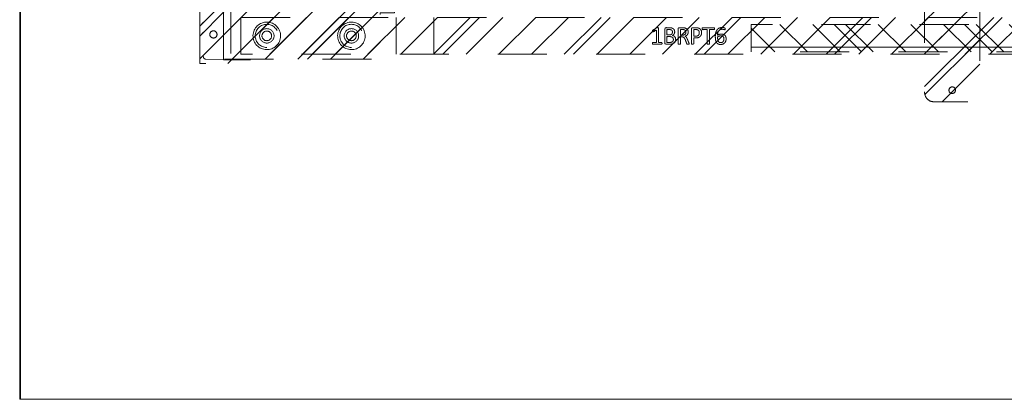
# Model space of a CAD drawing. Header units: inches. Extents: x -416 to -272, y -73 to 47.
# Tile 1 of 206: x -415 to -388, y -43 to -33. Entities that reach past the tile are written whole.
import ezdxf

# ---------------------------------------------------------------- set-up
doc = ezdxf.new("R2010")
doc.units = ezdxf.units.IN
doc.header["$LTSCALE"] = 32
doc.header["$MEASUREMENT"] = 0
doc.linetypes.add('Dash Style-1', pattern=[0.083328, 0.041656, -0.041672])
for name, color, linetype, lineweight in [('DashLine', 7, 'Continuous', 13), ('DashLineFill', 7, 'Dash Style-1', 13), ('Drawing', 7, 'Continuous', 18), ('Metal-DeskStructure', 7, 'Continuous', 13), ('None', 7, 'Continuous', 18), ('SolidLine', 7, 'Continuous', 15)]:
    doc.layers.add(name, color=color, linetype=linetype, lineweight=lineweight)
pattern_1 = [(45, (0, 0), (-1.61302, 1.93572), []), (45, (-1.0608, 1.0608), (-0.472346, 0.416761), [])]

# ---------------------------------------------------------------- blocks, each defined once
blk = doc.blocks.new('Group-80')
at = {"layer": 'SolidLine', "flags": 128}
blk.add_lwpolyline([(1.114, -30), (1.114, -2.559), (1.134, -2.559), (1.134, -30)], close=True, dxfattribs=at)
blk = doc.blocks.new('Group-83')
at = {"layer": 'DashLine', "flags": 128}
blk.add_lwpolyline([(1.114, -2.559), (70.894, -2.559), (70.894, -30), (1.114, -30)], close=True, dxfattribs=at)
at = {"layer": 'SolidLine', "flags": 128}
blk.add_lwpolyline([(1.114, -2.559), (70.894, -2.559), (70.894, -30), (1.114, -30)], close=True, dxfattribs=at)
at = {"layer": 'None'}
blk.add_blockref('Group-80', (0, 0), dxfattribs=at)
blk = doc.blocks.new('1BRPT9-Bracket (2D)')
at = {"layer": 'DashLineFill', "linetype": 'Continuous', "lineweight": 13}
h = blk.add_hatch(dxfattribs=at)
h.set_pattern_fill('Steel', color=253, style=0, pattern_type=2)
h.set_pattern_definition(pattern_1)
edge = h.paths.add_edge_path()
edge.add_line((-2.322, -8.74), (-2.322, 8.74))
edge.add_line((-2.322, 8.74), (1.678, 8.74))
edge.add_arc((1.678, 8.488), 0.252, 0, 90, ccw=False)
edge.add_line((1.93, 8.488), (1.93, 7.48))
edge.add_line((1.93, 7.48), (2.324, 7.461))
edge.add_line((2.324, 7.461), (2.324, -7.48))
edge.add_line((2.324, -7.48), (1.93, -7.48))
edge.add_line((1.93, -7.48), (1.93, -8.488))
edge.add_arc((1.678, -8.488), 0.252, -90, 0, ccw=False)
edge.add_line((1.678, -8.74), (-2.322, -8.74))
h = blk.add_hatch(dxfattribs=at)
h.set_pattern_fill('Steel', color=253, style=0, pattern_type=2)
h.set_pattern_definition(pattern_1)
h.paths.add_polyline_path([(-1.149, -8.425), (-1.18, -8.424), (-1.21, -8.419), (-1.24, -8.412), (-1.269, -8.401), (-1.297, -8.388), (-1.324, -8.372), (-1.349, -8.354), (-1.372, -8.333), (-1.392, -8.31), (-1.411, -8.285), (-1.427, -8.259), (-1.44, -8.231), (-1.45, -8.202), (-1.458, -8.172), (-1.462, -8.141), (-1.464, -8.11), (-1.462, -8.079), (-1.458, -8.049), (-1.45, -8.019), (-1.44, -7.99), (-1.427, -7.962), (-1.411, -7.935), (-1.392, -7.91), (-1.372, -7.888), (-1.349, -7.867), (-1.324, -7.848), (-1.297, -7.832), (-1.269, -7.819), (-1.24, -7.809), (-1.21, -7.801), (-1.18, -7.797), (-1.149, -7.795), (-1.118, -7.797), (-1.087, -7.801), (-1.057, -7.809), (-1.028, -7.819), (-1, -7.832), (-0.974, -7.848), (-0.949, -7.867), (-0.926, -7.888), (-0.905, -7.91), (-0.887, -7.935), (-0.871, -7.962), (-0.858, -7.99), (-0.847, -8.019), (-0.84, -8.049), (-0.835, -8.079), (-0.834, -8.11), (-0.835, -8.141), (-0.84, -8.172), (-0.847, -8.202), (-0.858, -8.231), (-0.871, -8.259), (-0.887, -8.285), (-0.905, -8.31), (-0.926, -8.333), (-0.949, -8.354), (-0.974, -8.372), (-1, -8.388), (-1.028, -8.401), (-1.057, -8.412), (-1.087, -8.419), (-1.118, -8.424)])
h = blk.add_hatch(dxfattribs=at)
h.set_pattern_fill('Steel', color=253, style=0, pattern_type=2)
h.set_pattern_definition(pattern_1)
h.paths.add_polyline_path([(-1.149, -8.307), (-1.168, -8.306), (-1.187, -8.303), (-1.206, -8.299), (-1.224, -8.292), (-1.242, -8.284), (-1.258, -8.274), (-1.274, -8.262), (-1.288, -8.249), (-1.301, -8.235), (-1.313, -8.22), (-1.322, -8.203), (-1.331, -8.186), (-1.337, -8.167), (-1.342, -8.149), (-1.345, -8.13), (-1.346, -8.11), (-1.345, -8.091), (-1.342, -8.072), (-1.337, -8.053), (-1.331, -8.035), (-1.322, -8.017), (-1.313, -8.001), (-1.301, -7.985), (-1.288, -7.971), (-1.274, -7.958), (-1.258, -7.947), (-1.242, -7.937), (-1.224, -7.928), (-1.206, -7.922), (-1.187, -7.917), (-1.168, -7.914), (-1.149, -7.913), (-1.13, -7.914), (-1.11, -7.917), (-1.092, -7.922), (-1.074, -7.928), (-1.056, -7.937), (-1.039, -7.947), (-1.024, -7.958), (-1.01, -7.971), (-0.997, -7.985), (-0.985, -8.001), (-0.975, -8.017), (-0.967, -8.035), (-0.96, -8.053), (-0.956, -8.072), (-0.953, -8.091), (-0.952, -8.11), (-0.953, -8.13), (-0.956, -8.149), (-0.96, -8.167), (-0.967, -8.186), (-0.975, -8.203), (-0.985, -8.22), (-0.997, -8.235), (-1.01, -8.249), (-1.024, -8.262), (-1.039, -8.274), (-1.056, -8.284), (-1.074, -8.292), (-1.092, -8.299), (-1.11, -8.303), (-1.13, -8.306)])
h = blk.add_hatch(dxfattribs=at)
h.set_pattern_fill('Steel', color=253, style=0, pattern_type=2)
h.set_pattern_definition(pattern_1)
h.paths.add_polyline_path([(1.15, -8.425), (1.12, -8.424), (1.089, -8.419), (1.059, -8.412), (1.03, -8.401), (1.002, -8.388), (0.975, -8.372), (0.951, -8.354), (0.928, -8.333), (0.907, -8.31), (0.888, -8.285), (0.873, -8.259), (0.859, -8.231), (0.849, -8.202), (0.841, -8.172), (0.837, -8.141), (0.835, -8.11), (0.837, -8.079), (0.841, -8.049), (0.849, -8.019), (0.859, -7.99), (0.873, -7.962), (0.888, -7.935), (0.907, -7.91), (0.928, -7.888), (0.951, -7.867), (0.975, -7.848), (1.002, -7.832), (1.03, -7.819), (1.059, -7.809), (1.089, -7.801), (1.12, -7.797), (1.15, -7.795), (1.181, -7.797), (1.212, -7.801), (1.242, -7.809), (1.271, -7.819), (1.299, -7.832), (1.325, -7.848), (1.35, -7.867), (1.373, -7.888), (1.394, -7.91), (1.412, -7.935), (1.428, -7.962), (1.441, -7.99), (1.452, -8.019), (1.459, -8.049), (1.464, -8.079), (1.465, -8.11), (1.464, -8.141), (1.459, -8.172), (1.452, -8.202), (1.441, -8.231), (1.428, -8.259), (1.412, -8.285), (1.394, -8.31), (1.373, -8.333), (1.35, -8.354), (1.325, -8.372), (1.299, -8.388), (1.271, -8.401), (1.242, -8.412), (1.212, -8.419), (1.181, -8.424)])
h = blk.add_hatch(dxfattribs=at)
h.set_pattern_fill('Steel', color=253, style=0, pattern_type=2)
h.set_pattern_definition(pattern_1)
h.paths.add_polyline_path([(1.15, -8.307), (1.131, -8.306), (1.112, -8.303), (1.093, -8.299), (1.075, -8.292), (1.058, -8.284), (1.041, -8.274), (1.025, -8.262), (1.011, -8.249), (0.998, -8.235), (0.987, -8.22), (0.977, -8.203), (0.969, -8.186), (0.962, -8.167), (0.957, -8.149), (0.954, -8.13), (0.954, -8.11), (0.954, -8.091), (0.957, -8.072), (0.962, -8.053), (0.969, -8.035), (0.977, -8.017), (0.987, -8.001), (0.998, -7.985), (1.011, -7.971), (1.025, -7.958), (1.041, -7.947), (1.058, -7.937), (1.075, -7.928), (1.093, -7.922), (1.112, -7.917), (1.131, -7.914), (1.15, -7.913), (1.17, -7.914), (1.189, -7.917), (1.208, -7.922), (1.226, -7.928), (1.243, -7.937), (1.26, -7.947), (1.275, -7.958), (1.29, -7.971), (1.303, -7.985), (1.314, -8.001), (1.324, -8.017), (1.332, -8.035), (1.339, -8.053), (1.343, -8.072), (1.346, -8.091), (1.347, -8.11), (1.346, -8.13), (1.343, -8.149), (1.339, -8.167), (1.332, -8.186), (1.324, -8.203), (1.314, -8.22), (1.303, -8.235), (1.29, -8.249), (1.275, -8.262), (1.26, -8.274), (1.243, -8.284), (1.226, -8.292), (1.208, -8.299), (1.189, -8.303), (1.17, -8.306)])
at = {"layer": 'DashLineFill'}
blk.add_line((-2.125, 8.74), (-2.125, -8.74), dxfattribs=at)
at = {"layer": 'DashLineFill', "flags": 128}
blk.add_lwpolyline([(-2.322, -8.74), (-2.322, 8.74), (1.678, 8.74, -0.414214), (1.93, 8.488), (1.93, 7.48), (2.324, 7.461), (2.324, -7.48), (1.93, -7.48), (1.93, -8.488, -0.414214), (1.678, -8.74)], format="xyb", close=True, dxfattribs=at)
for points in [[(-1.149, -8.425), (-1.18, -8.424), (-1.21, -8.419), (-1.24, -8.412), (-1.269, -8.401), (-1.297, -8.388), (-1.324, -8.372), (-1.349, -8.354), (-1.372, -8.333), (-1.392, -8.31), (-1.411, -8.285), (-1.427, -8.259), (-1.44, -8.231), (-1.45, -8.202), (-1.458, -8.172), (-1.462, -8.141), (-1.464, -8.11), (-1.462, -8.079), (-1.458, -8.049), (-1.45, -8.019), (-1.44, -7.99), (-1.427, -7.962), (-1.411, -7.935), (-1.392, -7.91), (-1.372, -7.888), (-1.349, -7.867), (-1.324, -7.848), (-1.297, -7.832), (-1.269, -7.819), (-1.24, -7.809), (-1.21, -7.801), (-1.18, -7.797), (-1.149, -7.795), (-1.118, -7.797), (-1.087, -7.801), (-1.057, -7.809), (-1.028, -7.819), (-1, -7.832), (-0.974, -7.848), (-0.949, -7.867), (-0.926, -7.888), (-0.905, -7.91), (-0.887, -7.935), (-0.871, -7.962), (-0.858, -7.99), (-0.847, -8.019), (-0.84, -8.049), (-0.835, -8.079), (-0.834, -8.11), (-0.835, -8.141), (-0.84, -8.172), (-0.847, -8.202), (-0.858, -8.231), (-0.871, -8.259), (-0.887, -8.285), (-0.905, -8.31), (-0.926, -8.333), (-0.949, -8.354), (-0.974, -8.372), (-1, -8.388), (-1.028, -8.401), (-1.057, -8.412), (-1.087, -8.419), (-1.118, -8.424)], [(-1.149, -8.307), (-1.168, -8.306), (-1.187, -8.303), (-1.206, -8.299), (-1.224, -8.292), (-1.242, -8.284), (-1.258, -8.274), (-1.274, -8.262), (-1.288, -8.249), (-1.301, -8.235), (-1.313, -8.22), (-1.322, -8.203), (-1.331, -8.186), (-1.337, -8.167), (-1.342, -8.149), (-1.345, -8.13), (-1.346, -8.11), (-1.345, -8.091), (-1.342, -8.072), (-1.337, -8.053), (-1.331, -8.035), (-1.322, -8.017), (-1.313, -8.001), (-1.301, -7.985), (-1.288, -7.971), (-1.274, -7.958), (-1.258, -7.947), (-1.242, -7.937), (-1.224, -7.928), (-1.206, -7.922), (-1.187, -7.917), (-1.168, -7.914), (-1.149, -7.913), (-1.13, -7.914), (-1.11, -7.917), (-1.092, -7.922), (-1.074, -7.928), (-1.056, -7.937), (-1.039, -7.947), (-1.024, -7.958), (-1.01, -7.971), (-0.997, -7.985), (-0.985, -8.001), (-0.975, -8.017), (-0.967, -8.035), (-0.96, -8.053), (-0.956, -8.072), (-0.953, -8.091), (-0.952, -8.11), (-0.953, -8.13), (-0.956, -8.149), (-0.96, -8.167), (-0.967, -8.186), (-0.975, -8.203), (-0.985, -8.22), (-0.997, -8.235), (-1.01, -8.249), (-1.024, -8.262), (-1.039, -8.274), (-1.056, -8.284), (-1.074, -8.292), (-1.092, -8.299), (-1.11, -8.303), (-1.13, -8.306)], [(1.15, -8.425), (1.12, -8.424), (1.089, -8.419), (1.059, -8.412), (1.03, -8.401), (1.002, -8.388), (0.975, -8.372), (0.951, -8.354), (0.928, -8.333), (0.907, -8.31), (0.888, -8.285), (0.873, -8.259), (0.859, -8.231), (0.849, -8.202), (0.841, -8.172), (0.837, -8.141), (0.835, -8.11), (0.837, -8.079), (0.841, -8.049), (0.849, -8.019), (0.859, -7.99), (0.873, -7.962), (0.888, -7.935), (0.907, -7.91), (0.928, -7.888), (0.951, -7.867), (0.975, -7.848), (1.002, -7.832), (1.03, -7.819), (1.059, -7.809), (1.089, -7.801), (1.12, -7.797), (1.15, -7.795), (1.181, -7.797), (1.212, -7.801), (1.242, -7.809), (1.271, -7.819), (1.299, -7.832), (1.325, -7.848), (1.35, -7.867), (1.373, -7.888), (1.394, -7.91), (1.412, -7.935), (1.428, -7.962), (1.441, -7.99), (1.452, -8.019), (1.459, -8.049), (1.464, -8.079), (1.465, -8.11), (1.464, -8.141), (1.459, -8.172), (1.452, -8.202), (1.441, -8.231), (1.428, -8.259), (1.412, -8.285), (1.394, -8.31), (1.373, -8.333), (1.35, -8.354), (1.325, -8.372), (1.299, -8.388), (1.271, -8.401), (1.242, -8.412), (1.212, -8.419), (1.181, -8.424)], [(1.15, -8.307), (1.131, -8.306), (1.112, -8.303), (1.093, -8.299), (1.075, -8.292), (1.058, -8.284), (1.041, -8.274), (1.025, -8.262), (1.011, -8.249), (0.998, -8.235), (0.987, -8.22), (0.977, -8.203), (0.969, -8.186), (0.962, -8.167), (0.957, -8.149), (0.954, -8.13), (0.954, -8.11), (0.954, -8.091), (0.957, -8.072), (0.962, -8.053), (0.969, -8.035), (0.977, -8.017), (0.987, -8.001), (0.998, -7.985), (1.011, -7.971), (1.025, -7.958), (1.041, -7.947), (1.058, -7.937), (1.075, -7.928), (1.093, -7.922), (1.112, -7.917), (1.131, -7.914), (1.15, -7.913), (1.17, -7.914), (1.189, -7.917), (1.208, -7.922), (1.226, -7.928), (1.243, -7.937), (1.26, -7.947), (1.275, -7.958), (1.29, -7.971), (1.303, -7.985), (1.314, -8.001), (1.324, -8.017), (1.332, -8.035), (1.339, -8.053), (1.343, -8.072), (1.346, -8.091), (1.347, -8.11), (1.346, -8.13), (1.343, -8.149), (1.339, -8.167), (1.332, -8.186), (1.324, -8.203), (1.314, -8.22), (1.303, -8.235), (1.29, -8.249), (1.275, -8.262), (1.26, -8.274), (1.243, -8.284), (1.226, -8.292), (1.208, -8.299), (1.189, -8.303), (1.17, -8.306)]]:
    blk.add_lwpolyline(points, close=True, dxfattribs=at)
blk = doc.blocks.new('1BRPT8_Cover (2D)')
at = {"layer": 'DashLineFill', "linetype": 'Continuous', "lineweight": 13}
h = blk.add_hatch(dxfattribs=at)
h.set_pattern_fill('Steel', color=253, style=0, pattern_type=2)
h.set_pattern_definition(pattern_1)
h.paths.add_polyline_path([(-1.594, -8.764), (-2.323, -8.764), (-2.323, -8.751), (-2.826, -8.742), (-2.866, -8.703), (-2.866, -6.673), (-2.847, -6.653), (-2.323, -6.644), (-2.323, -6.584), (-2.847, -6.575), (-2.866, -6.555), (-2.866, -4.468), (-2.847, -4.449), (-2.323, -4.439), (-2.323, -4.379), (-2.847, -4.37), (-2.866, -4.351), (-2.866, -2.264), (-2.847, -2.244), (-2.323, -2.235), (-2.323, -2.175), (-2.847, -2.166), (-2.866, -2.146), (-2.866, -0.059), (-2.847, -0.039), (-2.323, -0.03), (-2.323, 0.03), (-2.847, 0.039), (-2.866, 0.059), (-2.866, 2.146), (-2.847, 2.166), (-2.323, 2.175), (-2.323, 2.235), (-2.847, 2.244), (-2.866, 2.264), (-2.866, 4.351), (-2.847, 4.37), (-2.323, 4.379), (-2.323, 4.439), (-2.847, 4.449), (-2.866, 4.468), (-2.865, 6.555), (-2.847, 6.575), (-2.323, 6.584), (-2.323, 6.644), (-2.847, 6.653), (-2.866, 6.673), (-2.866, 8.703), (-2.826, 8.742), (-1.594, 8.764), (-1.594, 8.858), (-2.972, 8.858), (-2.972, -8.858), (-1.594, -8.858)])
h = blk.add_hatch(dxfattribs=at)
h.set_pattern_fill('Steel', color=253, style=0, pattern_type=2)
h.set_pattern_definition(pattern_1)
h.paths.add_polyline_path([(-2.323, 8.858), (-2.323, -8.858), (-2.972, -8.858), (-2.972, 8.858)])
at = {"layer": 'DashLineFill', "flags": 128}
for points in [[(-1.594, -8.764), (-2.323, -8.764), (-2.323, -8.751), (-2.826, -8.742), (-2.866, -8.703), (-2.866, -6.673), (-2.847, -6.653), (-2.323, -6.644), (-2.323, -6.584), (-2.847, -6.575), (-2.866, -6.555), (-2.866, -4.468), (-2.847, -4.449), (-2.323, -4.439), (-2.323, -4.379), (-2.847, -4.37), (-2.866, -4.351), (-2.866, -2.264), (-2.847, -2.244), (-2.323, -2.235), (-2.323, -2.175), (-2.847, -2.166), (-2.866, -2.146), (-2.866, -0.059), (-2.847, -0.039), (-2.323, -0.03), (-2.323, 0.03), (-2.847, 0.039), (-2.866, 0.059), (-2.866, 2.146), (-2.847, 2.166), (-2.323, 2.175), (-2.323, 2.235), (-2.847, 2.244), (-2.866, 2.264), (-2.866, 4.351), (-2.847, 4.37), (-2.323, 4.379), (-2.323, 4.439), (-2.847, 4.449), (-2.866, 4.468), (-2.865, 6.555), (-2.847, 6.575), (-2.323, 6.584), (-2.323, 6.644), (-2.847, 6.653), (-2.866, 6.673), (-2.866, 8.703), (-2.826, 8.742), (-1.594, 8.764), (-1.594, 8.858), (-2.972, 8.858), (-2.972, -8.858), (-1.594, -8.858)], [(-2.323, 8.858), (-2.323, -8.858), (-2.972, -8.858), (-2.972, 8.858)]]:
    blk.add_lwpolyline(points, close=True, dxfattribs=at)
at = {"layer": 'SolidLine', "flags": 128}
blk.add_lwpolyline([(-2.5, -8.071), (-2.5, -8.081), (-2.502, -8.09), (-2.504, -8.099), (-2.507, -8.109), (-2.512, -8.117), (-2.517, -8.126), (-2.522, -8.133), (-2.529, -8.14), (-2.536, -8.147), (-2.544, -8.153), (-2.552, -8.158), (-2.561, -8.162), (-2.57, -8.165), (-2.579, -8.167), (-2.589, -8.169), (-2.598, -8.169), (-2.608, -8.169), (-2.618, -8.167), (-2.627, -8.165), (-2.636, -8.162), (-2.645, -8.158), (-2.653, -8.153), (-2.661, -8.147), (-2.668, -8.14), (-2.675, -8.133), (-2.68, -8.126), (-2.685, -8.117), (-2.689, -8.109), (-2.693, -8.099), (-2.695, -8.09), (-2.696, -8.081), (-2.697, -8.071), (-2.696, -8.061), (-2.695, -8.052), (-2.693, -8.042), (-2.689, -8.033), (-2.685, -8.024), (-2.68, -8.016), (-2.675, -8.008), (-2.668, -8.001), (-2.661, -7.995), (-2.653, -7.989), (-2.645, -7.984), (-2.636, -7.98), (-2.627, -7.977), (-2.618, -7.974), (-2.608, -7.973), (-2.598, -7.972), (-2.589, -7.973), (-2.579, -7.974), (-2.57, -7.977), (-2.561, -7.98), (-2.552, -7.984), (-2.544, -7.989), (-2.536, -7.995), (-2.529, -8.001), (-2.522, -8.008), (-2.517, -8.016), (-2.512, -8.024), (-2.507, -8.033), (-2.504, -8.042), (-2.502, -8.052), (-2.5, -8.061)], close=True, dxfattribs=at)
blk = doc.blocks.new('Group-67')
at = {"layer": 'DashLine'}
for p, q in [((19.836, 0.255), (19.892, 0.311)), ((19.901, 0.311), (19.892, 0.311)), ((19.912, 0.311), (19.901, 0.311)), ((19.926, 0.311), (19.912, 0.311)), ((19.943, 0.311), (19.926, 0.311)), ((19.978, 0.311), (19.943, 0.311)), ((19.995, 0.311), (19.978, 0.311)), ((20.009, 0.311), (19.995, 0.311)), ((20.02, 0.311), (20.009, 0.311)), ((20.027, 0.311), (20.02, 0.311)), ((20.029, 0.311), (20.027, 0.311)), ((20.029, 0.311), (20.086, 0.255)), ((19.84, 0.255), (19.836, 0.255)), ((19.836, -0.689), (19.836, 0.255)), ((19.852, 0.255), (19.84, 0.255)), ((19.872, 0.255), (19.852, 0.255)), ((19.898, 0.255), (19.872, 0.255)), ((19.928, 0.255), (19.898, 0.255)), ((19.961, 0.255), (19.928, 0.255)), ((19.993, 0.255), (19.961, 0.255)), ((20.023, 0.255), (19.993, 0.255)), ((20.049, 0.255), (20.023, 0.255)), ((20.069, 0.255), (20.049, 0.255)), ((20.081, 0.255), (20.069, 0.255)), ((20.086, 0.255), (20.081, 0.255)), ((20.086, 0.255), (20.086, -0.689)), ((20.086, -0.689), (19.836, -0.689))]:
    blk.add_line(p, q, dxfattribs=at)
blk = doc.blocks.new('Group-68')
at = {"layer": 'Metal-DeskStructure', "color": 7}
for points, knots in [([(9.589, -0.203), (9.589, -0.21), (9.586, -0.224), (9.578, -0.227), (9.459, -0.227), (9.34, -0.227), (9.336, -0.225), (9.333, -0.219), (9.331, -0.21), (9.331, -0.197), (9.333, -0.188), (9.334, -0.182), (9.34, -0.179), (9.389, -0.179), (9.436, -0.179), (9.436, -0.009), (9.436, 0.161), (9.393, 0.135), (9.349, 0.109), (9.344, 0.107), (9.334, 0.106), (9.331, 0.109), (9.329, 0.12), (9.329, 0.133), (9.329, 0.143), (9.331, 0.148), (9.334, 0.152), (9.338, 0.154), (9.39, 0.187), (9.441, 0.22), (9.443, 0.222), (9.447, 0.222), (9.453, 0.224), (9.47, 0.224), (9.488, 0.224), (9.493, 0.22), (9.495, 0.216), (9.495, 0.018), (9.495, -0.179), (9.536, -0.179), (9.58, -0.179), (9.584, -0.182), (9.587, -0.188), (9.589, -0.197), (9.589, -0.203)], [0, 0, 0, 0.00261, 0.007831, 0.010441, 0.176195, 0.178805, 0.181415, 0.184026, 0.186636, 0.188594, 0.190551, 0.192509, 0.194467, 0.244389, 0.244389, 0.424498, 0.424498, 0.47805, 0.47805, 0.484241, 0.490432, 0.496622, 0.502813, 0.507071, 0.510941, 0.514811, 0.518682, 0.518682, 0.576295, 0.576295, 0.578743, 0.58119, 0.583638, 0.590247, 0.593184, 0.596122, 0.599059, 0.911881, 0.911881, 0.976501, 0.982376, 0.988251, 0.994125, 1, 1, 1]), ([(9.96, -0.097), (9.96, -0.119), (9.949, -0.155), (9.931, -0.184), (9.903, -0.204), (9.853, -0.227), (9.746, -0.227), (9.68, -0.227), (9.665, -0.215), (9.665, -0.002), (9.665, 0.211), (9.68, 0.222), (9.738, 0.222), (9.829, 0.222), (9.881, 0.205), (9.914, 0.178), (9.933, 0.135), (9.933, 0.093), (9.925, 0.063), (9.91, 0.039), (9.886, 0.019), (9.873, 0.013), (9.892, 0.01), (9.923, -0.009), (9.947, -0.036), (9.96, -0.075), (9.96, -0.097)], [0, 0, 0, 0.031455, 0.06291, 0.094366, 0.125821, 0.188731, 0.266159, 0.275837, 0.285516, 0.435531, 0.44521, 0.454888, 0.521427, 0.574659, 0.627891, 0.681123, 0.734355, 0.762747, 0.791139, 0.819531, 0.847924, 0.847924, 0.885943, 0.923962, 0.961981, 1, 1, 1]), ([(9.872, 0.102), (9.872, 0.119), (9.862, 0.144), (9.842, 0.163), (9.811, 0.172), (9.755, 0.172), (9.724, 0.172), (9.724, 0.1), (9.724, 0.028), (9.758, 0.028), (9.814, 0.028), (9.844, 0.039), (9.862, 0.06), (9.872, 0.087), (9.872, 0.102)], [0, 0, 0, 0.074499, 0.148998, 0.223496, 0.297995, 0.395417, 0.395417, 0.61891, 0.61891, 0.724928, 0.793696, 0.862464, 0.931232, 1, 1, 1]), ([(10.327, -0.217), (10.327, -0.221), (10.325, -0.225), (10.317, -0.227), (10.304, -0.228), (10.286, -0.228), (10.275, -0.227), (10.267, -0.225), (10.264, -0.219), (10.262, -0.214), (10.242, -0.161), (10.221, -0.108), (10.214, -0.09), (10.199, -0.06), (10.177, -0.038), (10.148, -0.027), (10.108, -0.027), (10.088, -0.027), (10.088, -0.122), (10.088, -0.221), (10.085, -0.225), (10.077, -0.227), (10.066, -0.228), (10.05, -0.228), (10.039, -0.227), (10.031, -0.225), (10.028, -0.221), (10.028, -0.01), (10.028, 0.211), (10.042, 0.222), (10.098, 0.222), (10.162, 0.222), (10.184, 0.22), (10.194, 0.218), (10.219, 0.215), (10.26, 0.194), (10.286, 0.165), (10.301, 0.126), (10.301, 0.082), (10.288, 0.045), (10.266, 0.017), (10.232, -0.001), (10.214, -0.009), (10.225, -0.014), (10.243, -0.029), (10.258, -0.049), (10.271, -0.077), (10.279, -0.094), (10.299, -0.143), (10.319, -0.191), (10.325, -0.204), (10.327, -0.215), (10.327, -0.217)], [0, 0, 0, 0.004018, 0.008035, 0.012053, 0.01607, 0.020088, 0.024105, 0.028123, 0.03214, 0.03214, 0.070951, 0.070951, 0.084634, 0.098317, 0.112001, 0.125684, 0.138745, 0.138745, 0.202807, 0.205295, 0.207782, 0.21027, 0.212758, 0.214748, 0.216739, 0.218729, 0.220719, 0.332671, 0.339637, 0.346603, 0.391882, 0.407555, 0.423229, 0.423229, 0.466696, 0.510164, 0.553631, 0.597099, 0.640566, 0.684033, 0.727501, 0.770968, 0.770968, 0.798042, 0.825115, 0.852188, 0.879262, 0.879262, 0.958132, 0.958132, 0.979066, 1, 1, 1]), ([(10.238, 0.096), (10.238, 0.124), (10.214, 0.159), (10.186, 0.168), (10.177, 0.17), (10.155, 0.172), (10.113, 0.172), (10.088, 0.172), (10.088, 0.096), (10.088, 0.021), (10.117, 0.021), (10.17, 0.021), (10.203, 0.032), (10.227, 0.054), (10.238, 0.082), (10.238, 0.096)], [0, 0, 0, 0.142515, 0.285031, 0.285031, 0.330993, 0.376955, 0.445899, 0.445899, 0.655281, 0.655281, 0.734439, 0.800829, 0.867219, 0.93361, 1, 1, 1]), ([(10.665, 0.091), (10.665, 0.056), (10.642, 0.002), (10.602, -0.035), (10.543, -0.057), (10.475, -0.057), (10.45, -0.057), (10.45, -0.137), (10.45, -0.221), (10.447, -0.225), (10.439, -0.227), (10.428, -0.228), (10.412, -0.228), (10.401, -0.227), (10.393, -0.225), (10.39, -0.221), (10.39, -0.011), (10.39, 0.209), (10.404, 0.222), (10.462, 0.222), (10.524, 0.222), (10.55, 0.218), (10.587, 0.211), (10.624, 0.189), (10.652, 0.157), (10.665, 0.115), (10.665, 0.091)], [0, 0, 0, 0.066268, 0.132535, 0.198803, 0.26507, 0.303966, 0.303966, 0.429297, 0.43506, 0.440822, 0.446584, 0.452347, 0.456957, 0.461567, 0.466177, 0.470786, 0.728938, 0.745073, 0.761208, 0.845107, 0.870922, 0.896738, 0.922553, 0.948369, 0.974184, 1, 1, 1]), ([(10.602, 0.085), (10.602, 0.113), (10.581, 0.15), (10.552, 0.167), (10.521, 0.172), (10.477, 0.172), (10.45, 0.172), (10.45, 0.083), (10.45, -0.007), (10.477, -0.007), (10.53, -0.007), (10.567, 0.006), (10.591, 0.032), (10.602, 0.065), (10.602, 0.085)], [0, 0, 0, 0.053098, 0.106195, 0.159293, 0.212391, 0.297937, 0.297937, 0.584068, 0.584068, 0.669615, 0.752211, 0.834807, 0.917404, 1, 1, 1]), ([(11.014, 0.196), (11.014, 0.19), (11.014, 0.179), (11.011, 0.174), (11.005, 0.17), (10.941, 0.17), (10.878, 0.17), (10.878, -0.024), (10.878, -0.221), (10.874, -0.225), (10.867, -0.227), (10.856, -0.228), (10.839, -0.228), (10.828, -0.227), (10.821, -0.225), (10.817, -0.221), (10.817, -0.024), (10.817, 0.17), (10.754, 0.17), (10.69, 0.17), (10.684, 0.174), (10.682, 0.179), (10.68, 0.189), (10.68, 0.202), (10.682, 0.213), (10.684, 0.218), (10.69, 0.222), (10.847, 0.222), (11.005, 0.222), (11.011, 0.218), (11.014, 0.213), (11.014, 0.202), (11.014, 0.196)], [0, 0, 0, 0.003046, 0.005389, 0.007733, 0.010076, 0.089744, 0.089744, 0.335779, 0.340465, 0.345152, 0.349838, 0.354524, 0.360382, 0.36624, 0.372099, 0.377957, 0.6855, 0.6855, 0.785085, 0.788014, 0.790943, 0.793872, 0.796801, 0.798998, 0.801195, 0.803391, 0.805588, 0.991213, 0.99341, 0.995606, 0.997803, 1, 1, 1]), ([(11.33, -0.081), (11.33, -0.11), (11.313, -0.166), (11.275, -0.208), (11.218, -0.234), (11.151, -0.234), (11.109, -0.219), (11.075, -0.193), (11.055, -0.156), (11.042, -0.108), (11.037, -0.051), (11.037, 0.01), (11.045, 0.098), (11.086, 0.17), (11.127, 0.207), (11.184, 0.227), (11.236, 0.227), (11.262, 0.224), (11.284, 0.22), (11.299, 0.213), (11.304, 0.209), (11.306, 0.205), (11.308, 0.2), (11.308, 0.186), (11.308, 0.167), (11.302, 0.165), (11.295, 0.165), (11.282, 0.17), (11.264, 0.176), (11.236, 0.179), (11.186, 0.179), (11.14, 0.154), (11.11, 0.109), (11.098, 0.05), (11.096, 0.019), (11.105, 0.024), (11.127, 0.036), (11.155, 0.043), (11.184, 0.048), (11.238, 0.048), (11.288, 0.028), (11.317, -0.007), (11.33, -0.053), (11.33, -0.081)], [0, 0, 0, 0.047284, 0.094569, 0.141853, 0.189137, 0.222912, 0.256686, 0.290461, 0.324235, 0.35801, 0.391784, 0.42357, 0.487141, 0.518927, 0.550713, 0.582499, 0.593093, 0.603687, 0.61428, 0.624874, 0.635468, 0.646062, 0.656655, 0.684464, 0.710949, 0.724191, 0.737433, 0.750675, 0.763918, 0.77716, 0.803647, 0.830135, 0.856622, 0.883109, 0.883109, 0.892179, 0.901248, 0.910318, 0.919387, 0.93954, 0.959693, 0.979847, 1, 1, 1]), ([(11.271, -0.086), (11.271, -0.068), (11.264, -0.035), (11.243, -0.011), (11.214, 0), (11.177, 0), (11.151, -0.003), (11.127, -0.011), (11.107, -0.022), (11.098, -0.029), (11.098, -0.073), (11.109, -0.132), (11.131, -0.169), (11.162, -0.184), (11.206, -0.184), (11.24, -0.167), (11.26, -0.14), (11.271, -0.105), (11.271, -0.086)], [0, 0, 0, 0.044843, 0.089687, 0.13453, 0.179374, 0.20352, 0.227667, 0.251813, 0.27596, 0.27596, 0.366465, 0.45697, 0.547475, 0.63798, 0.728485, 0.81899, 0.909495, 1, 1, 1]), ([(9.897, -0.101), (9.897, -0.081), (9.885, -0.051), (9.861, -0.031), (9.824, -0.02), (9.76, -0.02), (9.724, -0.02), (9.724, -0.098), (9.724, -0.177), (9.767, -0.177), (9.851, -0.177), (9.885, -0.149), (9.897, -0.119), (9.897, -0.101)], [0, 0, 0, 0.079156, 0.158312, 0.237468, 0.316624, 0.419526, 0.419526, 0.643799, 0.643799, 0.767809, 0.883905, 0.941952, 1, 1, 1])]:
    blk.add_open_spline(points, degree=2, knots=knots, dxfattribs=at)
blk = doc.blocks.new('1BRPT6-LeftBeam (2D)')
at = {"layer": 'DashLineFill', "linetype": 'Continuous', "lineweight": 13}
h = blk.add_hatch(dxfattribs=at)
h.set_pattern_fill('Steel', color=253, style=0, pattern_type=2)
h.set_pattern_definition(pattern_1)
edge = h.paths.add_edge_path()
edge.add_arc((16.974, 1.541), 0.25, 90, 180, ccw=False)
edge.add_line((16.974, 1.791), (17.97, 1.791))
edge.add_arc((17.97, 1.541), 0.25, 0, 90, ccw=False)
edge.add_line((18.22, 1.541), (18.22, -1.541))
edge.add_arc((17.97, -1.541), 0.25, 270, 360, ccw=False)
edge.add_line((17.97, -1.791), (16.974, -1.791))
edge.add_arc((16.974, -1.541), 0.25, 180, 270, ccw=False)
edge.add_line((16.724, -1.541), (16.724, 1.541))
h = blk.add_hatch(dxfattribs=at)
h.set_pattern_fill('Steel', color=253, style=0, pattern_type=2)
h.set_pattern_definition(pattern_1)
h.paths.add_polyline_path([(-1.85, 0.5), (20.472, 0.5), (20.472, -0.5), (-1.85, -0.5)])
at = {"layer": 'DashLineFill'}
for p, q in [((2.362, -0.5), (2.362, 0.5)), ((3.386, -0.5), (3.386, 0.5))]:
    blk.add_line(p, q, dxfattribs=at)
at = {"layer": 'DashLineFill', "flags": 128}
blk.add_lwpolyline([(16.724, 1.541, -0.414214), (16.974, 1.791), (17.97, 1.791, -0.414214), (18.22, 1.541), (18.22, -1.541, -0.414214), (17.97, -1.791), (16.974, -1.791, -0.414214), (16.724, -1.541)], format="xyb", close=True, dxfattribs=at)
blk.add_lwpolyline([(-1.85, 0.5), (20.472, 0.5), (20.472, -0.5), (-1.85, -0.5)], close=True, dxfattribs=at)
at = {"layer": 'SolidLine', "flags": 128}
for points in [[(17.561, 1.476), (17.561, 1.468), (17.559, 1.459), (17.557, 1.451), (17.554, 1.442), (17.551, 1.435), (17.546, 1.427), (17.541, 1.42), (17.535, 1.414), (17.529, 1.408), (17.522, 1.403), (17.514, 1.398), (17.506, 1.395), (17.498, 1.392), (17.49, 1.389), (17.481, 1.388), (17.472, 1.388), (17.464, 1.388), (17.455, 1.389), (17.447, 1.392), (17.439, 1.395), (17.431, 1.398), (17.423, 1.403), (17.416, 1.408), (17.41, 1.414), (17.404, 1.42), (17.399, 1.427), (17.394, 1.435), (17.391, 1.442), (17.388, 1.451), (17.386, 1.459), (17.384, 1.468), (17.384, 1.476), (17.384, 1.485), (17.386, 1.494), (17.388, 1.502), (17.391, 1.51), (17.394, 1.518), (17.399, 1.526), (17.404, 1.533), (17.41, 1.539), (17.416, 1.545), (17.423, 1.55), (17.431, 1.555), (17.439, 1.558), (17.447, 1.561), (17.455, 1.563), (17.464, 1.565), (17.472, 1.565), (17.481, 1.565), (17.49, 1.563), (17.498, 1.561), (17.506, 1.558), (17.514, 1.555), (17.522, 1.55), (17.529, 1.545), (17.535, 1.539), (17.541, 1.533), (17.546, 1.526), (17.551, 1.518), (17.554, 1.51), (17.557, 1.502), (17.559, 1.494), (17.561, 1.485)], [(-1.177, 0.373), (-1.14, 0.374), (-1.104, 0.371), (-1.067, 0.365), (-1.032, 0.355), (-0.998, 0.342), (-0.965, 0.325), (-0.934, 0.306), (-0.905, 0.283), (-0.878, 0.258), (-0.855, 0.23), (-0.833, 0.2), (-0.815, 0.168), (-0.801, 0.134), (-0.789, 0.099), (-0.781, 0.064), (-0.777, 0.027), (-0.776, -0.009), (-0.778, -0.046), (-0.785, -0.082), (-0.795, -0.118), (-0.808, -0.152), (-0.824, -0.185), (-0.844, -0.216), (-0.867, -0.245), (-0.892, -0.271), (-0.92, -0.295), (-0.95, -0.316), (-0.982, -0.334), (-1.015, -0.349), (-1.05, -0.361), (-1.086, -0.369), (-1.122, -0.373), (-1.159, -0.374), (-1.196, -0.371), (-1.232, -0.365), (-1.267, -0.355), (-1.301, -0.342), (-1.334, -0.325), (-1.365, -0.306), (-1.394, -0.283), (-1.421, -0.258), (-1.445, -0.23), (-1.466, -0.2), (-1.484, -0.168), (-1.499, -0.134), (-1.51, -0.099), (-1.518, -0.064), (-1.523, -0.027), (-1.524, 0.009), (-1.521, 0.046), (-1.514, 0.082), (-1.505, 0.118), (-1.491, 0.152), (-1.475, 0.185), (-1.455, 0.216), (-1.433, 0.245), (-1.407, 0.271), (-1.379, 0.295), (-1.349, 0.316), (-1.317, 0.334), (-1.284, 0.349), (-1.249, 0.361), (-1.213, 0.369)], [(1.122, 0.373), (1.159, 0.374), (1.196, 0.371), (1.232, 0.365), (1.267, 0.355), (1.301, 0.342), (1.334, 0.325), (1.365, 0.306), (1.394, 0.283), (1.421, 0.258), (1.445, 0.23), (1.466, 0.2), (1.484, 0.168), (1.499, 0.134), (1.51, 0.099), (1.518, 0.064), (1.523, 0.027), (1.524, -0.009), (1.521, -0.046), (1.514, -0.082), (1.505, -0.118), (1.491, -0.152), (1.475, -0.185), (1.455, -0.216), (1.433, -0.245), (1.407, -0.271), (1.379, -0.295), (1.349, -0.316), (1.317, -0.334), (1.284, -0.349), (1.249, -0.361), (1.213, -0.369), (1.177, -0.373), (1.14, -0.374), (1.104, -0.371), (1.067, -0.365), (1.032, -0.355), (0.998, -0.342), (0.965, -0.325), (0.934, -0.306), (0.905, -0.283), (0.878, -0.258), (0.855, -0.23), (0.833, -0.2), (0.815, -0.168), (0.801, -0.134), (0.789, -0.099), (0.781, -0.064), (0.777, -0.027), (0.776, 0.009), (0.778, 0.046), (0.785, 0.082), (0.795, 0.118), (0.808, 0.152), (0.824, 0.185), (0.844, 0.216), (0.867, 0.245), (0.892, 0.271), (0.92, 0.295), (0.95, 0.316), (0.982, 0.334), (1.015, 0.349), (1.05, 0.361), (1.086, 0.369)], [(-1.15, 0.131), (-1.137, 0.13), (-1.124, 0.128), (-1.112, 0.125), (-1.1, 0.121), (-1.088, 0.115), (-1.077, 0.109), (-1.067, 0.101), (-1.057, 0.093), (-1.048, 0.083), (-1.041, 0.073), (-1.034, 0.062), (-1.029, 0.05), (-1.024, 0.038), (-1.021, 0.026), (-1.019, 0.013), (-1.019, 0), (-1.019, -0.013), (-1.021, -0.026), (-1.024, -0.038), (-1.029, -0.05), (-1.034, -0.062), (-1.041, -0.073), (-1.048, -0.083), (-1.057, -0.093), (-1.067, -0.101), (-1.077, -0.109), (-1.088, -0.115), (-1.1, -0.121), (-1.112, -0.125), (-1.124, -0.128), (-1.137, -0.13), (-1.15, -0.131), (-1.162, -0.13), (-1.175, -0.128), (-1.188, -0.125), (-1.2, -0.121), (-1.211, -0.115), (-1.222, -0.109), (-1.233, -0.101), (-1.242, -0.093), (-1.251, -0.083), (-1.258, -0.073), (-1.265, -0.062), (-1.27, -0.05), (-1.275, -0.038), (-1.278, -0.026), (-1.28, -0.013), (-1.28, 0), (-1.28, 0.013), (-1.278, 0.026), (-1.275, 0.038), (-1.27, 0.05), (-1.265, 0.062), (-1.258, 0.073), (-1.251, 0.083), (-1.242, 0.093), (-1.233, 0.101), (-1.222, 0.109), (-1.211, 0.115), (-1.2, 0.121), (-1.188, 0.125), (-1.175, 0.128), (-1.162, 0.13)], [(1.28, 0), (1.28, -0.013), (1.278, -0.026), (1.275, -0.038), (1.27, -0.05), (1.265, -0.062), (1.258, -0.073), (1.251, -0.083), (1.242, -0.093), (1.233, -0.101), (1.222, -0.109), (1.211, -0.115), (1.2, -0.121), (1.188, -0.125), (1.175, -0.128), (1.162, -0.13), (1.15, -0.131), (1.137, -0.13), (1.124, -0.128), (1.112, -0.125), (1.1, -0.121), (1.088, -0.115), (1.077, -0.109), (1.067, -0.101), (1.057, -0.093), (1.048, -0.083), (1.041, -0.073), (1.034, -0.062), (1.029, -0.05), (1.024, -0.038), (1.021, -0.026), (1.019, -0.013), (1.019, 0), (1.019, 0.013), (1.021, 0.026), (1.024, 0.038), (1.029, 0.05), (1.034, 0.062), (1.041, 0.073), (1.048, 0.083), (1.057, 0.093), (1.067, 0.101), (1.077, 0.109), (1.088, 0.115), (1.1, 0.121), (1.112, 0.125), (1.124, 0.128), (1.137, 0.13), (1.15, 0.131), (1.162, 0.13), (1.175, 0.128), (1.188, 0.125), (1.2, 0.121), (1.211, 0.115), (1.222, 0.109), (1.233, 0.101), (1.242, 0.093), (1.251, 0.083), (1.258, 0.073), (1.265, 0.062), (1.27, 0.05), (1.275, 0.038), (1.278, 0.026), (1.28, 0.013)], [(17.561, -1.476), (17.561, -1.485), (17.559, -1.494), (17.557, -1.502), (17.554, -1.51), (17.551, -1.518), (17.546, -1.526), (17.541, -1.533), (17.535, -1.539), (17.529, -1.545), (17.522, -1.55), (17.514, -1.555), (17.506, -1.558), (17.498, -1.561), (17.49, -1.563), (17.481, -1.565), (17.472, -1.565), (17.464, -1.565), (17.455, -1.563), (17.447, -1.561), (17.439, -1.558), (17.431, -1.555), (17.423, -1.55), (17.416, -1.545), (17.41, -1.539), (17.404, -1.533), (17.399, -1.526), (17.394, -1.518), (17.391, -1.51), (17.388, -1.502), (17.386, -1.494), (17.384, -1.485), (17.384, -1.476), (17.384, -1.468), (17.386, -1.459), (17.388, -1.451), (17.391, -1.442), (17.394, -1.435), (17.399, -1.427), (17.404, -1.42), (17.41, -1.414), (17.416, -1.408), (17.423, -1.403), (17.431, -1.398), (17.439, -1.395), (17.447, -1.392), (17.455, -1.389), (17.464, -1.388), (17.472, -1.388), (17.481, -1.388), (17.49, -1.389), (17.498, -1.392), (17.506, -1.395), (17.514, -1.398), (17.522, -1.403), (17.529, -1.408), (17.535, -1.414), (17.541, -1.42), (17.546, -1.427), (17.551, -1.435), (17.554, -1.442), (17.557, -1.451), (17.559, -1.459), (17.561, -1.468)]]:
    blk.add_lwpolyline(points, close=True, dxfattribs=at)
at = {"layer": 'DashLine', "color": 7}
blk.add_blockref('Group-67', (0, 0), dxfattribs=at)
at = {"layer": 'Metal-DeskStructure', "color": 7}
blk.add_blockref('Group-68', (0, 0), dxfattribs=at)
blk = doc.blocks.new('1BRPT7-CChannel-762 (2D)')
at = {"layer": 'DashLineFill', "linetype": 'Continuous', "lineweight": 13}
h = blk.add_hatch(dxfattribs=at)
h.set_pattern_fill('Steel', color=253, style=0, pattern_type=2)
h.set_pattern_definition(pattern_1)
h.paths.add_polyline_path([(-0.313, 0.417), (-0.313, 15), (0.437, 15), (0.437, -15), (-0.313, -15), (-0.313, -0.417)])
at = {"layer": 'DashLine'}
blk.add_line((0.311, 15), (0.311, -15), dxfattribs=at)
at = {"layer": 'DashLineFill', "flags": 128}
blk.add_lwpolyline([(-0.313, 0.417), (-0.313, 15), (0.437, 15), (0.437, -15), (-0.313, -15), (-0.313, -0.417)], dxfattribs=at)
blk = doc.blocks.new('Group-85')
at = {"layer": 'None', "color": 7}
for name, p in [('1BRPT8_Cover (2D)', (8.976, -12.008)), ('1BRPT9-Bracket (2D)', (8.976, -12.008)), ('1BRPT6-LeftBeam (2D)', (8.976, -20.118))]:
    blk.add_blockref(name, p, dxfattribs=at)
at = {"layer": 'None', "color": 7, "rotation": 270}
blk.add_blockref('1BRPT7-CChannel-762 (2D)', (35.984, -20.118), dxfattribs=at)
blk = doc.blocks.new('Group-86')
at = {"layer": 'None'}
blk.add_blockref('Group-83', (0, 0), dxfattribs=at)
blk.add_blockref('Group-85', (0, 0), dxfattribs=at)
blk = doc.blocks.new('SL Credenza Desk (2D)-1')
at = {"layer": 'None'}
blk.add_blockref('Group-86', (0, 0), dxfattribs=at)
at = {"layer": 'Drawing', "color": 0, "flags": 1}
for tag in ['Catalog', 'FinishGroup', 'Custom', 'Discount', 'Tag', 'Item1', 'Item2', 'Item3', 'Item4', 'Item5', 'Item6', 'Item7', 'Item8', 'Item9', 'Item10', 'Item11', 'Item12', 'Item13', 'Item14', 'Item15', 'Item16', 'Item17', 'Item18', 'Item19', 'Item20', 'Item21', 'Item22', 'Item23', 'Item24', 'Item25', 'Option1', 'Option2', 'Option3', 'Option4', 'Option5', 'Option6', 'Option7', 'Option8', 'Option9', 'Option10', 'Option11', 'Option12']:
    blk.add_attdef(tag, (-56.289, -28.999), '', height=0.00709, dxfattribs=at)
blk = doc.blocks.new('Group-87')
at = {"layer": 'Drawing'}
blk.add_blockref('SL Credenza Desk (2D)-1', (-56.328, 1.485), dxfattribs=at)
at = {"layer": 'Drawing', "color": 0, "flags": 1}
for tag in ['Catalog', 'FinishGroup', 'Custom', 'Discount', 'Tag', 'Item1', 'Item2', 'Item3', 'Item4', 'Item5', 'Item6', 'Item7', 'Item8', 'Item9', 'Item10', 'Item11', 'Item12', 'Item13', 'Item14', 'Item15', 'Item16', 'Item17', 'Item18', 'Item19', 'Item20', 'Item21', 'Item22', 'Item23', 'Item24', 'Item25', 'Option1', 'Option2', 'Option3', 'Option4', 'Option5', 'Option6', 'Option7', 'Option8', 'Option9', 'Option10', 'Option11', 'Option12']:
    blk.add_attdef(tag, (-56.289, -28.999), '', height=0.00709, dxfattribs=at)

msp = doc.modelspace()

# ---------------------------------------------------------------- block references
at = {"layer": 'Drawing', "color": 7}
msp.add_blockref('Group-87', (-359.459, -14.977), dxfattribs=at)

doc.saveas('drawing.dxf')
